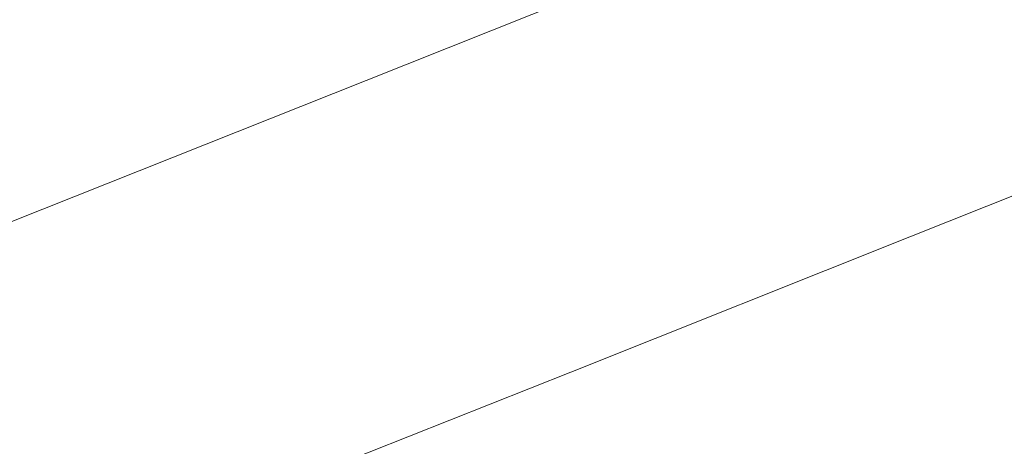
# Model space of a CAD drawing. Extents: x 1620613 to 1693141, y 557269 to 607790.
# Tile 78 of 256: x 1620782.1 to 1620784.97, y 607294.2 to 607295.45. Entities that reach past the tile are written whole.
import ezdxf

# ---------------------------------------------------------------- set-up
doc = ezdxf.new("R2010")
doc.units = 0
doc.header["$LTSCALE"] = 10
doc.header["$MEASUREMENT"] = 0
doc.linetypes.add('DGN Style 2', pattern=[7.346996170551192, 4.408197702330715, -2.938798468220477])
doc.linetypes.add('DGN Style 3', pattern=[10.28579463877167, 7.346996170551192, -2.938798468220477])
doc.layers.add('DT_X_Contour_Minor', color=136, linetype='DGN Style 3', lineweight=0)
doc.layers.add('SV_X_Top_of_Bank', color=97, linetype='DGN Style 2', lineweight=0)

# ---------------------------------------------------------------- blocks, each defined once
blk = doc.blocks.new('*U1004')
at = {"layer": 'DT_X_Contour_Minor', "transparency": 33554559, "flags": 128}
for points, elevation in [([(-17.45736527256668, 52.90326992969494), (-21.39895877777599, 50.0977725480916), (-22.17212463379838, 49.54786270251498), (-22.80236784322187, 49.10048918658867), (-23.28968840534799, 48.75565200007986), (-23.63408632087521, 48.51335114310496), (-24.36191723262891, 48.00393063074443), (-24.86158497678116, 47.58533965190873), (-25.8147150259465, 46.71163209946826), (-27.22130737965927, 45.38280797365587), (-29.08136203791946, 43.59886727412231), (-34.64612420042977, 38.23486997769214), (-36.47441867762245, 36.47166088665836), (-37.78573048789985, 35.20503158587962), (-38.58005963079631, 34.43498207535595), (-38.85740610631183, 34.16151235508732), (-38.94539676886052, 34.04400650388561), (-38.93639807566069, 34.00681650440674), (-38.93534537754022, 33.99954533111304), (-38.93604386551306, 33.99367038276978), (-38.93849353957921, 33.98919165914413), (-38.94269439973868, 33.98610916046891), (-38.95623160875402, 33.97975079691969), (-38.96354734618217, 33.97610134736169), (-38.97534165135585, 33.96992177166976), (-38.99161452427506, 33.96121206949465), (-39.01236596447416, 33.94997224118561), (-39.11965601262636, 33.89161608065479), (-41.00425999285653, 32.35813691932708), (-41.41850579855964, 32.06585747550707), (-41.85355579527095, 31.84622449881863), (-42.30940998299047, 31.69923798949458), (-42.78606836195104, 31.62489794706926), (-45.05901724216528, 31.44748617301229), (-45.41155417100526, 31.3261421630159), (-45.47864930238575, 31.30298905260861), (-45.52884744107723, 31.28553429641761), (-45.56214858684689, 31.27377789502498), (-45.57855274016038, 31.26771984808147), (-45.60682844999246, 31.25629857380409), (-45.61209900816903, 31.25412344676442), (-45.61557950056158, 31.25263748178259), (-45.6172699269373, 31.25184067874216), (-45.61939097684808, 31.2506347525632), (-45.6221740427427, 31.24922665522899), (-45.63966620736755, 31.24067520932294), (-45.69890002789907, 31.21193393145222), (-45.82608510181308, 31.15654833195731), (-46.17424678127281, 31.00658998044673), (-46.74338506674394, 30.76205887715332), (-47.53349995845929, 30.42295502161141), (-49.93510847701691, 29.39258107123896), (-50.87372427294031, 28.98969278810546), (-51.88836527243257, 28.55380840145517), (-52.97903147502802, 28.08492791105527), (-54.14572288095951, 27.5830513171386), (-57.35826690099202, 26.20071892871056), (-58.58553470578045, 25.6693915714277), (-59.85793010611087, 25.11215879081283), (-61.17545310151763, 24.52902058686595), (-62.53810369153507, 23.91997695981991), (-66.2320087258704, 22.26132005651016), (-67.60640780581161, 21.64488324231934), (-68.95917626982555, 21.0395654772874), (-70.29031411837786, 20.44536676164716), (-71.5998213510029, 19.8622870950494), (-75.06299981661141, 18.3222333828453), (-76.39654123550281, 17.72836383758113), (-77.7997816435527, 17.10179548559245), (-79.27272104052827, 16.44252832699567), (-80.81535942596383, 15.7505623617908), (-85.0219937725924, 13.86172137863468), (-86.5189906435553, 13.18894839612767), (-87.85500549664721, 12.58726018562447), (-89.03003833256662, 12.05665674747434), (-90.04408915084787, 11.5971380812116), (-92.53358197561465, 10.46653466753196), (-93.46605290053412, 10.0434813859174), (-94.39634605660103, 9.622274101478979), (-95.32446144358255, 9.202912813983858), (-96.25039906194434, 8.785397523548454), (-98.7166623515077, 7.674484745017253), (-99.58089384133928, 7.285275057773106), (-100.32389084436, 6.950830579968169), (-100.9456533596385, 6.671151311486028), (-101.4461813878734, 6.446237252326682), (-102.6192768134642, 5.919486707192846), (-103.0579989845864, 5.720960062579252), (-103.4943439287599, 5.520443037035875), (-103.9283116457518, 5.317935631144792), (-104.3599021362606, 5.113437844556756), (-105.5076404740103, 4.565456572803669), (-105.9101584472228, 4.373629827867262), (-106.2569086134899, 4.209135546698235), (-106.5478909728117, 4.071973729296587), (-106.7831055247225, 3.962144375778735), (-107.3359872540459, 3.705709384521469), (-107.582444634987, 3.592054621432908), (-107.907155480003, 3.44341657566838), (-108.3101197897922, 3.25979524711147), (-108.7913375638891, 3.041190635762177), (-110.1789229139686, 2.411600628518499), (-110.6338851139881, 2.205665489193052), (-110.9580827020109, 2.060052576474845), (-111.1515156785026, 1.974761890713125), (-111.214184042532, 1.949793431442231), (-111.2069468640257, 1.96364050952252), (-111.2115937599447, 1.964845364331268), (-111.2309623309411, 1.958074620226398), (-111.2650525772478, 1.943328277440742), (-111.3138644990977, 1.920606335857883), (-111.4636585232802, 1.849380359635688), (-111.5138489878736, 1.825879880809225), (-111.5520748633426, 1.808797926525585), (-111.5783361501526, 1.798134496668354), (-111.5926328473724, 1.793889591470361), (-111.6148045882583, 1.791127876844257), (-111.6289791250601, 1.786770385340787), (-111.6548739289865, 1.775769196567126), (-111.6924890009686, 1.758124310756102), (-111.7418243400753, 1.733835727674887), (-111.8890122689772, 1.660207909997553), (-111.9556566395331, 1.62680212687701), (-112.0451988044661, 1.581805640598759), (-112.1576387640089, 1.525218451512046), (-112.2929765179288, 1.457040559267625), (-112.9779808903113, 1.111832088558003), (-114.4292185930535, -2.077517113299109), (-114.7156034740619, -2.707376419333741), (-114.9527991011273, -3.230090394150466), (-115.140805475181, -3.645659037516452), (-115.2796225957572, -3.954082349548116), (-115.5842159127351, -4.633684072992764), (-115.7192088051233, -4.895647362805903), (-115.8957424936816, -5.171835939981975), (-116.1138169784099, -5.46224980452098), (-116.373432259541, -5.766888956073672), (-117.6818987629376, -7.221730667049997), (-120.7368154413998, -10.20587712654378), (-121.3553677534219, -10.7922755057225), (-121.9017746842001, -11.27255073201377), (-122.3760362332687, -11.64670280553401), (-122.7781524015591, -11.91473172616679), (-123.7542683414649, -12.48797797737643), (-124.3046113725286, -12.81351193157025), (-125.2235535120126, -13.36017910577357), (-126.5110947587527, -14.1279794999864), (-128.1672351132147, -15.11691311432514), (-133.0750748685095, -18.04891371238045), (-134.6900997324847, -19.01396191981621), (-135.8542945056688, -19.71010609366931), (-136.5676591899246, -20.13734623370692), (-136.8301937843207, -20.29568234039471), (-136.929179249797, -20.35937324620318), (-137.0337521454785, -20.42665931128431), (-137.273231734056, -20.58074932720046), (-137.6476180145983, -20.82164329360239), (-138.1569109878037, -21.14934121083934), (-139.6949011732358, -22.1389409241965), (-140.3494626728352, -22.54464155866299), (-141.1596545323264, -23.01954367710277), (-142.125476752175, -23.56364727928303), (-143.2469293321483, -24.17695236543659), (-148.8435122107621, -27.20051289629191), (-155.6668337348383, -30.52728392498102), (-156.9690717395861, -31.16036576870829), (-157.9515050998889, -31.63385228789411), (-158.6141338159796, -31.9477434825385), (-158.9569578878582, -32.10203935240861), (-159.4447492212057, -32.30070123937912), (-159.6311749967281, -32.37850830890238), (-159.8246088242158, -32.46293310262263), (-160.0250507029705, -32.55397562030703), (-160.232500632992, -32.65163586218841), (-160.7950445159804, -32.9208868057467), (-161.0059018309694, -33.00597154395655), (-161.2165658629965, -33.05928755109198), (-161.4270366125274, -33.08083482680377), (-161.6373140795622, -33.07061337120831), (-162.1977962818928, -33.00099784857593), (-162.5945986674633, -33.09803384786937), (-163.3646441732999, -33.44135348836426), (-164.5079327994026, -34.03095676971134), (-166.0244645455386, -34.86684369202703), (-170.5662066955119, -37.42425367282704), (-172.2728793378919, -38.35526261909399), (-173.9865906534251, -39.23023197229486), (-175.7073406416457, -40.04916173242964), (-177.435129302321, -40.81205189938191), (-182.0519506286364, -42.77170622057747), (-183.6363930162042, -43.44221749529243), (-184.9271041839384, -43.98401057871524), (-185.9240841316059, -44.39708547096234), (-186.6273328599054, -44.68144217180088), (-188.1110211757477, -45.26810245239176), (-188.6012821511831, -45.46267125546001), (-188.9592988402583, -45.60638245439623), (-189.1850712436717, -45.69923604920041), (-189.2785993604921, -45.74123203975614), (-189.3516819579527, -45.78541120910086), (-189.6950575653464, -45.99428155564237), (-190.6703724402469, -46.58775821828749), (-192.2776265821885, -47.56584119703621), (-194.5168199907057, -48.92853049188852), (-201.330588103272, -53.07517703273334), (-203.5688460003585, -54.43730063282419), (-205.1732936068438, -55.41368652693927), (-206.143930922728, -56.00433471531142), (-206.4807579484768, -56.20924519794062), (-206.5338829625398, -56.24135621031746), (-206.56011325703, -56.25664552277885), (-206.5989603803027, -56.27843020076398), (-206.6504243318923, -56.30671024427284), (-206.71450511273, -56.34148565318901), (-207.042988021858, -56.51892674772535), (-216.8652858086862, -60.26712173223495), (-218.7128353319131, -60.9722375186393), (-220.04592770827, -61.48121559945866), (-220.8645629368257, -61.79405597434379), (-221.1687410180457, -61.91075864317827), (-221.2939397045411, -61.96044881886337), (-221.6560887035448, -62.10013437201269), (-222.648636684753, -62.48192339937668), (-224.2715836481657, -63.10581590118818), (-226.5249295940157, -63.97181187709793), (-233.3743840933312, -66.60393911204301), (-235.7518862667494, -67.51956538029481), (-237.7473019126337, -68.29234875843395), (-239.3606310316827, -68.92228924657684), (-240.5918736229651, -69.40938684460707), (-243.3657384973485, -70.51785658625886), (-244.3541457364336, -70.9117544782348), (-245.2389687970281, -71.2620958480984), (-246.0202076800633, -71.56888069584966), (-246.6978623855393, -71.83210902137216), (-248.3668293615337, -72.47597585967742), (-248.9959418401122, -72.7096468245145), (-249.6315540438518, -72.92775959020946), (-250.2736659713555, -73.1303141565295), (-250.922277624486, -73.31731052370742), (-252.6605749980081, -73.79522323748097), (-253.3777047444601, -73.97307582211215), (-254.2253709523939, -74.14819904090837), (-255.2035736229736, -74.32059289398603), (-256.3123127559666, -74.49025738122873), (-259.4429990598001, -74.9390568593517), (-259.9788609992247, -75.2542390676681), (-259.2384320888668, -75.86318608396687), (-257.2217123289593, -76.76589790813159), (-253.9287017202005, -77.96237454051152), (-243.4456189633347, -81.5446653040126), (-239.9443442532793, -82.67948381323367), (-237.3028321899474, -83.39722126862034), (-235.5210827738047, -83.69787767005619), (-234.599096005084, -83.58145301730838), (-233.2868148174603, -82.71487920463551), (-232.5237475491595, -82.61634619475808), (-231.218756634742, -82.97067752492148), (-229.3718420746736, -83.77787319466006), (-226.9830038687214, -85.03793320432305), (-219.8902037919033, -89.00191234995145), (-217.497983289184, -90.29225249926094), (-215.6409218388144, -91.19028858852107), (-214.3190194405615, -91.6960206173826), (-213.532276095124, -91.80944858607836), (-212.1478392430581, -91.58885108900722), (-211.5918114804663, -91.45855411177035), (-210.9620558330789, -91.23311130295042), (-210.2585722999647, -90.91252266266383), (-209.4813608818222, -90.49678819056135), (-207.310493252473, -89.26130182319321), (-206.5328441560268, -88.82721764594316), (-205.8280475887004, -88.45157989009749), (-205.1961035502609, -88.13438855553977), (-204.6370120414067, -87.87564364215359), (-203.2432380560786, -87.26358576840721), (-202.625732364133, -87.00239332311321), (-201.8185457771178, -86.67785939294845), (-200.8216782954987, -86.28998397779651), (-199.63512991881, -85.83876707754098), (-196.2180930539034, -84.55106669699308), (-194.9945850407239, -84.07257631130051), (-193.8868386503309, -83.60288043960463), (-192.8948538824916, -83.14197908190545), (-192.018630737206, -82.68987223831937), (-189.8363845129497, -81.49598000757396), (-188.9887605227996, -81.05798606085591), (-188.0825732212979, -80.63942339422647), (-187.1178226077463, -80.2402920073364), (-186.0945086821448, -79.86059190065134), (-183.2875871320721, -78.87396665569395), (-182.3396351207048, -78.53955701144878), (-181.6009702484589, -78.276297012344), (-181.0715925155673, -78.08418665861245), (-180.7515019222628, -77.96322594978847), (-180.1769765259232, -77.73553025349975), (-179.8737207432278, -77.61785036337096), (-179.3948474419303, -77.4355824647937), (-178.7403566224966, -77.1887265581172), (-177.9102482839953, -76.87728264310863), (-175.4624693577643, -75.96064819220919), (-174.3456440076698, -75.53590440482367), (-172.8310021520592, -74.94914888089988), (-170.9185437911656, -74.20038162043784), (-168.6082689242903, -73.28960262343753), (-161.9171139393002, -70.64484298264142), (-159.6972275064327, -69.7679149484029), (-158.0559344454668, -69.12070057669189), (-156.9932347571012, -68.70319986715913), (-156.5091284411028, -68.51541282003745), (-155.9896360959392, -68.32093224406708), (-155.7559475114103, -68.21733815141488), (-155.4445010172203, -68.05241630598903), (-155.0552966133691, -67.82616670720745), (-154.5883343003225, -67.5385893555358), (-153.2394242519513, -66.68994607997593), (-152.7152412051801, -66.37564430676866), (-152.1543746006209, -66.06922144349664), (-151.5568244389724, -65.77067749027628), (-150.9225907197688, -65.480012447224), (-149.182389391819, -64.71541087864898), (-148.3115284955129, -64.34412459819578), (-147.0040968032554, -63.80371693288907), (-145.2600943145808, -63.09418788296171), (-143.0795210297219, -62.21553744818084), (-136.6825645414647, -59.64697444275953), (-134.4940270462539, -58.77966739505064), (-132.726131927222, -58.10416850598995), (-131.378879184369, -57.62047777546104), (-130.4522688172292, -57.32859520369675), (-128.5421643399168, -56.8059858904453), (-127.9128130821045, -56.63172460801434), (-127.4573376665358, -56.50089774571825), (-127.1757380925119, -56.41350530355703), (-127.0680143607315, -56.36954728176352), (-126.9710139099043, -56.26575682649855), (-126.7956728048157, -56.1396739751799), (-126.7287661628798, -56.11255874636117), (-126.6031924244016, -56.08524856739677), (-126.418951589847, -56.05774343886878), (-126.176043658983, -56.03004336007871), (-125.4500663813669, -55.9559165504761), (-125.2042487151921, -55.92880988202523), (-125.0112786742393, -55.90308498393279), (-124.8711562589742, -55.87874185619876), (-124.7838814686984, -55.85578049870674), (-124.6216121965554, -55.79639257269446), (-124.5715618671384, -55.77771408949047), (-124.5431128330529, -55.76621958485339), (-124.5362650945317, -55.76190905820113), (-124.5510186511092, -55.76478251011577), (-124.6191631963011, -55.78202368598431), (-124.5718470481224, -55.75624373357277), (-124.3787901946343, -55.66597299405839), (-124.0399926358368, -55.511211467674), (-123.555454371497, -55.29195915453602), (-122.0690313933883, -54.62129860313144), (-121.5602130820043, -54.39369512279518), (-121.1485753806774, -54.21388009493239), (-120.834118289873, -54.0818535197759), (-120.6168418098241, -53.99761539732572), (-120.1670120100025, -53.83669834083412), (-119.9940170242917, -53.77017708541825), (-119.8124044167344, -53.69130111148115), (-119.622174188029, -53.60007041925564), (-119.42332633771, -53.49648500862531), (-118.8815752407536, -53.20378428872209), (-118.7012260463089, -53.10660114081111), (-118.5664917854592, -53.03457723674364), (-118.4773724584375, -52.98771257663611), (-118.4338680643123, -52.96600716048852), (-118.378676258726, -52.94167170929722), (-118.3462711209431, -52.92746957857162), (-118.2904495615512, -52.90311477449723), (-118.211211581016, -52.86860729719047), (-118.108557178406, -52.82394714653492), (-117.8035902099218, -52.69131651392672), (-117.7033780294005, -52.64756809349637), (-117.6314667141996, -52.61579580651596), (-117.5878562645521, -52.59599965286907), (-117.5725466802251, -52.58817963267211), (-117.5694556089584, -52.58329442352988), (-117.5023191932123, -52.5537070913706), (-117.3032282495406, -52.46860900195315), (-116.9721827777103, -52.32800015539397), (-116.5091827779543, -52.1318805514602), (-115.0985767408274, -51.53488059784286), (-114.5787590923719, -51.31273690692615), (-114.0772606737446, -51.09405579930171), (-113.594081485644, -50.87883727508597), (-113.1292215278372, -50.66708133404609), (-111.914020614, -50.10701560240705), (-111.4423497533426, -49.89071825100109), (-110.938737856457, -49.6618754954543), (-110.4031849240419, -49.42048733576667), (-109.8356909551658, -49.16655377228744), (-108.2797856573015, -48.47267039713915), (-107.637205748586, -48.18686541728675), (-106.8763949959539, -47.84986300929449), (-105.9973533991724, -47.46166317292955), (-105.0000809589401, -47.02226590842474), (-102.1830466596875, -45.78227663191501), (-101.0416261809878, -45.27859689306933), (-99.730140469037, -44.69754963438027), (-98.24858952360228, -44.03913485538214), (-96.59697334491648, -43.3033525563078), (-91.96590989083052, -41.23810973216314), (-90.26453862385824, -40.47824782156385), (-88.63372241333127, -39.7475942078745), (-87.07346125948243, -39.0461488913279), (-85.58375516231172, -38.37391187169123), (-81.70527897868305, -36.62022421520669), (-80.33508533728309, -36.00080075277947), (-79.13336155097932, -35.4577961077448), (-78.1001076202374, -34.99121027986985), (-77.23532354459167, -34.60104326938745), (-75.15385914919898, -33.66248966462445), (-74.2553197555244, -33.25839136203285), (-73.12079987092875, -32.75001165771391), (-71.75029949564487, -32.13735055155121), (-70.14381862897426, -31.4204080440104), (-65.54522899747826, -29.36951948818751), (-63.95151954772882, -28.65803548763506), (-62.61933342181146, -28.0617499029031), (-61.54867061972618, -27.58066273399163), (-60.73953114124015, -27.21477398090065), (-58.93052363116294, -26.39266852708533), (-58.31693849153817, -26.11331703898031), (-57.83293870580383, -25.89184166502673), (-57.47852427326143, -25.72824240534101), (-57.25369519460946, -25.62251925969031), (-56.82693145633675, -25.41775902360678), (-56.65531035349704, -25.33478436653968), (-56.46051984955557, -25.23943057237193), (-56.24255994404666, -25.13169764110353), (-56.0014306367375, -25.01158557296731), (-55.32752661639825, -24.67478120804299), (-55.05126318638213, -24.53896794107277), (-54.72790091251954, -24.38413141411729), (-54.35743979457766, -24.21027162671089), (-53.93987983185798, -24.01738857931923), (-52.76358814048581, -23.47766943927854), (-52.37750348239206, -23.30100356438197), (-52.10146827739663, -23.1757952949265), (-51.93548252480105, -23.10204463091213), (-51.87954622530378, -23.07975157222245), (-51.87711536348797, -23.08891355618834), (-51.86492463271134, -23.08638447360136), (-51.83017558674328, -23.07192573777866), (-51.77286822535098, -23.04553734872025), (-51.69300254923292, -23.00721930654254), (-51.44994965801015, -22.88913165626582), (-51.31643438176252, -22.82435836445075), (-51.09817822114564, -22.71860422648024), (-50.7951811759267, -22.5718692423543), (-50.40744324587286, -22.38415341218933), (-48.4002708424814, -21.41252423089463), (-48.36751615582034, -20.77412141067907), (-48.22934931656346, -20.45036320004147), (-47.82888652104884, -19.75268977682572), (-47.16612776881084, -18.68110114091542), (-46.24107306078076, -17.23559729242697), (-43.42453256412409, -12.8823667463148), (-42.35470139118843, -11.39228932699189), (-41.25761324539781, -10.18697997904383), (-40.13326812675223, -9.266438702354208), (-38.98166603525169, -8.63066549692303), (-35.87438449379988, -7.314961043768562), (-34.83209626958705, -6.873628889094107), (-34.0356927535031, -6.536410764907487), (-33.48517394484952, -6.303306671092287), (-33.18053984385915, -6.174316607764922), (-32.69602851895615, -5.96916181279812), (-32.28319507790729, -5.712428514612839), (-31.40807824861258, -5.096094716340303), (-30.07067803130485, -4.120160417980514), (-28.27099442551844, -2.784625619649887), (-22.85546029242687, 1.256267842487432), (-20.95785962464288, 2.654420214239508), (-19.32670822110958, 3.818207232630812), (-17.96200608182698, 4.747628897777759), (-16.86375320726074, 5.442685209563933), (-14.29034455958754, 6.983681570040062), (-13.4230960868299, 7.5066692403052), (-12.75140715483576, 7.919884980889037), (-12.2752777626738, 8.223328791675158), (-11.99470791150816, 8.417000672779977), (-11.50726769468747, 8.787096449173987), (-11.10789761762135, 9.047810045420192), (-10.27536754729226, 9.552379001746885), (-9.009677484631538, 10.30080331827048), (-7.310827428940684, 11.2930829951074), (-2.203013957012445, 14.26430261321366), (-0.4445038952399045, 15.288643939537), (1.00016618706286, 16.13325320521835), (2.130996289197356, 16.79813040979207), (2.947986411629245, 17.28327555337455), (4.70817343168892, 18.33735318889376), (5.556006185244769, 18.85372868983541), (6.779364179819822, 19.61229696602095), (8.37824741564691, 20.61305801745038), (10.35265589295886, 21.85601184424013), (16.11844548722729, 25.49347908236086), (18.05360645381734, 26.71963120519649), (19.53474715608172, 27.66998714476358), (20.56186759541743, 28.34454690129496), (21.13496777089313, 28.7433104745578), (22.05787455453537, 29.43895175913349), (22.41446905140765, 29.54562768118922), (22.79207245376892, 29.34392448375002), (23.19068476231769, 28.83384216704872), (23.61030597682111, 28.01538073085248), (25.61755909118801, 23.47634274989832)], 0.6000414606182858), ([(-19.69856338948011, 52.66703538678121), (-22.97917621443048, 50.33200244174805), (-23.62268697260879, 49.87430905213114), (-24.14724232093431, 49.50195728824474), (-24.55284226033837, 49.21494715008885), (-24.83948679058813, 49.01327863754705), (-25.44526499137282, 48.58928477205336), (-25.8611415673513, 48.24088889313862), (-26.65443764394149, 47.51369665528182), (-27.82515322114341, 46.40770805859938), (-29.37328829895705, 44.92292310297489), (-34.00487450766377, 40.45843474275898), (-35.55615833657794, 38.95139871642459), (-36.73632016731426, 37.77865690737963), (-37.54535999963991, 36.94020931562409), (-37.98327783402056, 36.43605594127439), (-39.16094306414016, 34.86336003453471), (-39.04050473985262, 34.36560984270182), (-39.02641544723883, 34.2682926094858), (-39.03576399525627, 34.18966242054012), (-39.06855038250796, 34.12971927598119), (-39.12477461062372, 34.0884631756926), (-39.30595633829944, 34.00336296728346), (-39.40387001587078, 33.95451880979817), (-39.56172475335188, 33.87181149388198), (-39.77952055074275, 33.75524101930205), (-40.05725740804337, 33.6048073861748), (-41.49322521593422, 32.82376972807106), (-41.86682246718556, 32.51977822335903), (-41.94894109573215, 32.46183777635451), (-42.03518387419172, 32.41829850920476), (-42.12555080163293, 32.3891604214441), (-42.22004187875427, 32.37442351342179), (-42.67062325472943, 32.33925402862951), (-44.52491818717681, 31.70100150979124), (-44.87782919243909, 31.57921938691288), (-45.14186437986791, 31.48740981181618), (-45.31702374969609, 31.42557278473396), (-45.40330730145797, 31.39370830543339), (-45.51489568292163, 31.34869975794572), (-45.55203357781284, 31.33363400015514), (-45.57975597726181, 31.3221931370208), (-45.59806288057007, 31.31437716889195), (-45.60695428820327, 31.31018609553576), (-45.61811071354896, 31.30384309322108), (-45.63274925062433, 31.29643669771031), (-45.6682975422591, 31.2789747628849), (-45.72475558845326, 31.25145728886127), (-45.80212338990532, 31.21388427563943), (-46.03631719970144, 31.10028218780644), (-46.21665420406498, 31.01860475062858), (-46.58201985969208, 30.85877400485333), (-47.13241416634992, 30.62078995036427), (-47.86783712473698, 30.30465258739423), (-50.07566988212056, 29.35741520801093), (-50.93855268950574, 28.98703429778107), (-51.87132654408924, 28.58631960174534), (-52.87399144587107, 28.15527112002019), (-53.94654739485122, 27.69388885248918), (-56.89988465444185, 26.42309109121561), (-58.06257946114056, 25.91916534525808), (-59.33566093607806, 25.36048642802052), (-60.71912907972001, 24.74705433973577), (-62.21298389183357, 24.07886908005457), (-66.34377894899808, 22.22403749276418), (-67.84851839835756, 21.54901817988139), (-69.2646404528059, 20.915083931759), (-70.59214511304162, 20.32223474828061), (-71.83103237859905, 19.77047062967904), (-75.01657522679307, 18.35387973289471), (-76.27740395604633, 17.79226561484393), (-77.67073300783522, 17.16986643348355), (-79.19656238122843, 16.48668218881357), (-80.85489207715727, 15.74271288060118), (-85.45377169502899, 13.67774797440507), (-87.07017853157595, 12.95140588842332), (-88.4702393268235, 12.32110330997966), (-89.65395408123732, 11.78684023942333), (-90.62132279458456, 11.34861667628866), (-92.9125113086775, 10.30807318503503), (-93.7707048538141, 9.91871885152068), (-94.62689410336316, 9.531063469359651), (-95.48107905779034, 9.145107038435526), (-96.33325971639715, 8.76084955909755), (-98.60306907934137, 7.738428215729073), (-99.40987567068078, 7.375095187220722), (-100.1279384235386, 7.051912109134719), (-100.7572573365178, 6.768878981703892), (-101.2978324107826, 6.525995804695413), (-102.6210408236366, 5.93184059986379), (-103.1047424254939, 5.713238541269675), (-103.5634409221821, 5.503048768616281), (-103.9971363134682, 5.301271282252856), (-104.4058285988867, 5.107906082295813), (-105.4623372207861, 4.603481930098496), (-105.8398135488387, 4.423677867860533), (-106.1798610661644, 4.26258379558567), (-106.4824797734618, 4.120199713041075), (-106.747669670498, 3.996525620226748), (-107.4049376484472, 3.691674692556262), (-107.6804949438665, 3.564470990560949), (-108.0142158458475, 3.411498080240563), (-108.406100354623, 3.232755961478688), (-108.8561484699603, 3.028244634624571), (-110.1338282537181, 2.448522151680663), (-110.552566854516, 2.259257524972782), (-110.8505228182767, 2.126255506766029), (-111.0276961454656, 2.049516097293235), (-111.08408683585, 2.029039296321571), (-111.0734184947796, 2.049451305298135), (-111.080268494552, 2.051227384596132), (-111.1088197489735, 2.041246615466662), (-111.1590722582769, 2.01950899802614), (-111.2310260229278, 1.986014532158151), (-111.4518377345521, 1.881020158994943), (-111.5258236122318, 1.846378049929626), (-111.582172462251, 1.821197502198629), (-111.6208842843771, 1.805478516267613), (-111.6419590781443, 1.799221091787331), (-111.6746424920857, 1.795150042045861), (-111.6955372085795, 1.788726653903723), (-111.7337087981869, 1.772509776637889), (-111.7891572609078, 1.746499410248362), (-111.8618825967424, 1.710695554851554), (-112.0788526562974, 1.602160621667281), (-112.1770932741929, 1.55291708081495), (-112.3090875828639, 1.486587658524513), (-112.4748355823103, 1.403172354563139), (-112.6743372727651, 1.302671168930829), (-113.6841037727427, 0.7937985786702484), (-115.0783100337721, -2.270214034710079), (-115.3522554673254, -2.863819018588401), (-115.5765747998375, -3.331485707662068), (-115.7512680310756, -3.67321410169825), (-115.8763351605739, -3.88900420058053), (-116.1436793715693, -4.296526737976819), (-116.3361288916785, -4.53254616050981), (-116.712969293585, -4.934962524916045), (-117.2742005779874, -5.503775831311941), (-118.0198227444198, -6.238986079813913), (-120.2540030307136, -8.421409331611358), (-121.0628229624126, -9.181990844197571), (-121.8136475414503, -9.82691794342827), (-122.5064767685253, -10.35619062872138), (-123.1413106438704, -10.76980890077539), (-124.7568738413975, -11.71858507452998), (-125.4910743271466, -12.1518302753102), (-126.4820033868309, -12.73998374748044), (-127.7296610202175, -13.48304549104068), (-129.2340472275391, -14.38101550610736), (-133.5880485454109, -16.98214657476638), (-135.0237390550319, -17.84016853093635), (-136.0653095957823, -18.46338609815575), (-136.7127601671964, -18.85179927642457), (-136.9660907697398, -19.0054080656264), (-137.1161457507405, -19.10195898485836), (-137.6377050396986, -19.43754950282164), (-141.3087850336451, -21.79965801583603), (-142.3010540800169, -22.41467155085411), (-143.5292477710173, -23.13458965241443), (-144.9933661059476, -23.95941232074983), (-146.6934090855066, -24.88913955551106), (-155.1774338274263, -29.47264397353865), (-158.1466348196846, -30.92030429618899), (-158.713309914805, -31.19579288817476), (-159.1408204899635, -31.40183281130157), (-159.4291665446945, -31.53842406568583), (-159.5783480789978, -31.60556665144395), (-159.7906128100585, -31.69201532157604), (-159.8883121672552, -31.73380688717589), (-160.0222116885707, -31.79434508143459), (-160.1923113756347, -31.87362990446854), (-160.3986112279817, -31.97166135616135), (-160.9970110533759, -32.25807406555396), (-161.2066706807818, -32.35040008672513), (-161.3868496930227, -32.41256861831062), (-161.5375480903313, -32.44457966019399), (-161.6587658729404, -32.44643321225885), (-161.9427058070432, -32.41116603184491), (-162.2622683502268, -32.52707462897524), (-163.0080010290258, -32.90125080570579), (-164.1799038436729, -33.53369456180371), (-165.7779767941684, -34.42440589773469), (-170.6077315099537, -37.14399289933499), (-172.4226320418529, -38.13404136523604), (-174.2450176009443, -39.06449651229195), (-176.0748881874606, -39.93535834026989), (-177.9122438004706, -40.74662684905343), (-182.8218388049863, -42.83055178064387), (-184.4818742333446, -43.53374406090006), (-185.779784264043, -44.08037720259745), (-186.7155688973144, -44.47045120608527), (-187.2892281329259, -44.70396607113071), (-188.3361522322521, -45.11792686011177), (-188.6820914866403, -45.25521901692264), (-188.9347161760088, -45.35662489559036), (-189.0940263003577, -45.42214449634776), (-189.1600218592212, -45.451777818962), (-189.2115905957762, -45.4829516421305), (-189.4617345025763, -45.63511273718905), (-190.1734896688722, -46.0682156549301), (-191.3468560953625, -46.78226039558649), (-201.688822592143, -53.07604850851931), (-205.38679917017, -54.64874049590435), (-205.8096564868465, -54.82854462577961), (-206.0697906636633, -54.93912351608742), (-206.167201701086, -54.98047716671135), (-206.2714584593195, -55.02426665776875), (-208.0122552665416, -55.75542891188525), (-208.5894353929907, -55.98843138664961), (-209.5623374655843, -56.36879869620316), (-210.9309614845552, -56.89653084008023), (-212.695307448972, -57.57162781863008), (-217.9278592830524, -59.56837287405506), (-219.6532586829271, -60.22691584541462), (-220.9050430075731, -60.70498596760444), (-221.6832122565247, -61.00258324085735), (-221.9877664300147, -61.11970766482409), (-222.1684241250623, -61.19140899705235), (-222.5113793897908, -61.32394815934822), (-223.404751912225, -61.66778964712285), (-224.8485416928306, -62.22293346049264), (-226.8427487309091, -62.98937959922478), (-232.8945238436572, -65.31497240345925), (-235.0483319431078, -66.14522009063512), (-236.9709249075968, -66.89176854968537), (-238.6623027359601, -67.5546177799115), (-240.1224654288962, -68.13376778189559), (-243.7079457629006, -69.56656881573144), (-244.9504880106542, -70.0621904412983), (-245.9890045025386, -70.47445454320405), (-246.8234952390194, -70.80336112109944), (-247.453960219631, -71.0489101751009), (-248.8631658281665, -71.59256428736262), (-249.4288484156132, -71.79934764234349), (-250.068991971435, -72.0119571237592), (-250.7835964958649, -72.23039273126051), (-251.57266198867, -72.45465446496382), (-253.7761179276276, -73.0604539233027), (-254.6851475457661, -73.28589885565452), (-255.7596444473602, -73.50788405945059), (-256.9996086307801, -73.72640953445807), (-258.4050400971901, -73.94147528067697), (-262.3734803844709, -74.51037096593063), (-263.0527359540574, -74.90989415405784), (-262.1141724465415, -75.68179195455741), (-259.5577898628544, -76.8260643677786), (-255.3835882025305, -78.34271139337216), (-242.0952916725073, -82.8836029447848), (-237.6840457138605, -84.33988916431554), (-234.4165302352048, -85.3030791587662), (-232.2927452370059, -85.77317292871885), (-231.3126907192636, -85.75017047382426), (-230.2241859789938, -85.03136896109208), (-229.5912405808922, -84.9496382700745), (-228.508782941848, -85.24354733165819), (-226.9768130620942, -85.91309614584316), (-224.995330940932, -86.95828471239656), (-219.112028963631, -90.24630722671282), (-217.1124980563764, -91.31418354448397), (-215.5263818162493, -92.05179561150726), (-214.3536802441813, -92.45914342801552), (-213.5943933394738, -92.53622699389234), (-212.1208478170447, -92.30143083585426), (-211.5290315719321, -92.16274735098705), (-210.858741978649, -91.92279401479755), (-210.1099790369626, -91.58157082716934), (-209.28274274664, -91.13907778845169), (-206.9721481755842, -89.82406988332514), (-206.1693524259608, -89.3729833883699), (-205.4939111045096, -89.0059798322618), (-204.9458242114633, -88.72305921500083), (-204.5250917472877, -88.52422153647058), (-203.5729444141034, -88.10609831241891), (-203.0896583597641, -87.90451251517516), (-202.3539106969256, -87.61334754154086), (-201.3657014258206, -87.2326033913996), (-200.1250305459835, -86.76228006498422), (-196.4799593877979, -85.38864562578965), (-195.1748011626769, -84.87822341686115), (-193.9931298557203, -84.3771826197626), (-192.9349454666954, -83.88552323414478), (-192.0002479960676, -83.40324526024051), (-189.6723706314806, -82.12967921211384), (-188.7681808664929, -81.66245595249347), (-187.8015195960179, -81.21596070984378), (-186.7723868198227, -80.79019348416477), (-185.6807825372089, -80.38515427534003), (-182.6865424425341, -79.33268707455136), (-181.6753293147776, -78.97596076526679), (-180.8873700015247, -78.69513223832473), (-180.3226645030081, -78.49020149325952), (-179.9812128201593, -78.36116853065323), (-179.3683467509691, -78.11827767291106), (-179.0742228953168, -78.00374266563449), (-178.6515008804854, -77.84230578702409), (-178.1001807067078, -77.63396703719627), (-177.4202623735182, -77.37872641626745), (-175.4356826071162, -76.63554893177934), (-174.4497595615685, -76.25938664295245), (-172.9804252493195, -75.68828288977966), (-171.0276796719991, -74.92223767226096), (-168.5915228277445, -73.96125099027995), (-161.4505562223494, -71.13869788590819), (-159.0869534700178, -70.20488320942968), (-157.3518701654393, -69.52035400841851), (-156.2453063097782, -69.08511028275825), (-155.7672619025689, -68.89915203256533), (-155.3305027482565, -68.73564399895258), (-155.1340308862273, -68.64854807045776), (-154.8721846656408, -68.50989130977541), (-154.5449640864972, -68.31967371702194), (-154.1523691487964, -68.07789529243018), (-153.0182835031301, -67.36440505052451), (-152.5775806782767, -67.10015827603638), (-152.1060364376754, -66.84253563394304), (-151.6036507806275, -66.5915371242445), (-151.0704237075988, -66.34716274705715), (-149.6073629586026, -65.7043299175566), (-148.8065406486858, -65.3646077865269), (-147.5013692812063, -64.82756601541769), (-145.6918488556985, -64.09320460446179), (-143.3779793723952, -63.16152355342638), (-136.5351953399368, -60.41394789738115), (-134.2126801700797, -59.4912702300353), (-132.377222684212, -58.78391897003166), (-131.0288228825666, -58.29189411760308), (-130.1674807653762, -58.01519567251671), (-128.5199786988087, -57.56443502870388), (-127.9697858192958, -57.40625049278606), (-127.5548337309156, -57.26976736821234), (-127.275122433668, -57.15498565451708), (-127.1306519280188, -57.06190535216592), (-126.7720180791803, -56.67816723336), (-126.1237401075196, -56.21200879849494), (-125.9842667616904, -56.12277422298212), (-125.843680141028, -56.05485268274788), (-125.7019802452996, -56.00824417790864), (-125.5591670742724, -55.98294870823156), (-125.1768475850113, -55.94391150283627), (-125.0332902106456, -55.9244748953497), (-124.8893577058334, -55.89544297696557), (-124.7450500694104, -55.85681574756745), (-124.6003673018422, -55.80859320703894), (-124.2140464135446, -55.66720601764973), (-124.0948896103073, -55.62273741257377), (-124.0271598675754, -55.59537198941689), (-124.0108571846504, -55.58510974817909), (-124.0459815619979, -55.59195068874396), (-124.2082159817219, -55.63299743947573), (-124.2072954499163, -55.62203224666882), (-124.0828580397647, -55.5583516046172), (-123.8349037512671, -55.44195551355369), (-123.4634325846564, -55.27284397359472), (-122.3081536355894, -54.75159260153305), (-121.9045513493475, -54.57178320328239), (-121.5602037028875, -54.42329353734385), (-121.2751106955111, -54.30612360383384), (-121.0492723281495, -54.22027340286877), (-120.5260428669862, -54.03309917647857), (-120.3248199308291, -53.95572350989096), (-120.1135732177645, -53.86397717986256), (-119.8923027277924, -53.75786018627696), (-119.6610084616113, -53.63737252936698), (-119.0308587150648, -53.29691122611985), (-118.8210815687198, -53.18387050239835), (-118.6643624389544, -53.10009430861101), (-118.5607013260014, -53.04558264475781), (-118.5100982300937, -53.02033551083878), (-118.445900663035, -52.99202919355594), (-118.4082079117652, -52.9755096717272), (-118.3432778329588, -52.94718084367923), (-118.2511104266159, -52.90704270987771), (-117.7769766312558, -52.70082302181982), (-117.6604126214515, -52.64993608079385), (-117.5767673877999, -52.61297944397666), (-117.5260409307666, -52.58995311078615), (-117.5082332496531, -52.58085708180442), (-117.5046378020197, -52.57517474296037), (-117.4425207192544, -52.54752018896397), (-117.2588660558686, -52.46881828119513), (-116.9536738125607, -52.33906901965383), (-116.5269439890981, -52.15827240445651), (-115.2269476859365, -51.60808495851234), (-114.7389264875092, -51.39922886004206), (-114.2498601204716, -51.18530114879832), (-113.759748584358, -50.96630182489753), (-113.2685918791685, -50.74223088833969), (-111.95744710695, -50.13794624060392), (-111.4485363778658, -49.90457154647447), (-110.9051627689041, -49.65766094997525), (-110.327326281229, -49.39721445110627), (-109.7150269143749, -49.12323204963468), (-108.0362780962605, -48.37456444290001), (-107.3639307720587, -48.07542310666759), (-106.6059504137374, -47.73949980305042), (-105.7623370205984, -47.3667945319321), (-104.833090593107, -46.95730729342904), (-102.2409227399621, -45.8162987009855), (-101.1565342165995, -45.33762621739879), (-99.84749453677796, -44.75736521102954), (-98.31380370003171, -44.07551568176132), (-96.55546170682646, -43.29207762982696), (-91.56701484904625, -41.06745812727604), (-89.76278223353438, -40.26181413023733), (-88.09141953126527, -39.51334676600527), (-86.5529267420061, -38.82205603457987), (-85.14730386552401, -38.18794193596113), (-81.57613607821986, -36.57320651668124), (-80.31450878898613, -36.00286264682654), (-79.20800276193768, -35.5028826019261), (-78.25661799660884, -35.07326638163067), (-77.46035449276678, -34.7140139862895), (-75.54381349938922, -33.84982603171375), (-74.6826008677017, -33.4626414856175), (-73.53636871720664, -32.9492288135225), (-72.10511704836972, -32.3095880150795), (-70.38884586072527, -31.54371909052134), (-65.43209666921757, -29.33309779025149), (-63.72753570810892, -28.57223248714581), (-62.33141471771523, -27.94760255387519), (-61.24373369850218, -27.45920798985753), (-60.4644926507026, -27.1070487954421), (-58.797769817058, -26.34960476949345), (-58.23244526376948, -26.09222523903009), (-57.78651372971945, -25.88816966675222), (-57.45997521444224, -25.73743805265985), (-57.25282971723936, -25.64003039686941), (-56.85963241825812, -25.45137525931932), (-56.69481242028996, -25.37157956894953), (-56.49525040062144, -25.27368385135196), (-56.26094635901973, -25.15768810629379), (-55.99190029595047, -25.02359233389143), (-55.22812143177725, -24.64187023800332), (-54.92668235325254, -24.49329798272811), (-54.59519926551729, -24.3338727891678), (-54.23367216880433, -24.16359465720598), (-53.84210106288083, -23.98246358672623), (-52.75785276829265, -23.48497681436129), (-52.40194051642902, -23.32227899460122), (-52.14738998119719, -23.20730061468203), (-51.99420116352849, -23.14004167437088), (-51.94237406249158, -23.12050217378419), (-51.93931741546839, -23.13202275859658), (-51.92398838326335, -23.12884260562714), (-51.8802937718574, -23.11066170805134), (-51.8082335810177, -23.07748006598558), (-51.70780781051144, -23.02929767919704), (-51.40218498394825, -22.88081032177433), (-51.2431828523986, -22.80366298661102), (-50.99539357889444, -22.68358649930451), (-50.65881716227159, -22.5205808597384), (-48.98076792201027, -21.70824775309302), (-48.57046440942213, -21.50972802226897), (-48.27906813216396, -21.36896756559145), (-48.10657908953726, -21.28596638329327), (-48.0529972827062, -21.26072447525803), (-48.06865544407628, -21.27042508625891), (-48.07115256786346, -21.27239256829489), (-48.06690031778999, -21.27101955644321), (-48.05589869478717, -21.26630605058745), (-48.03814769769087, -21.25825205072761), (-47.9818125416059, -21.2323207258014), (-47.96044154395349, -21.22566803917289), (-47.93857991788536, -21.22515847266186), (-47.91622766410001, -21.23079202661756), (-47.89338478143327, -21.24256870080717), (-47.78563986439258, -21.31186046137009), (-47.20908225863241, -20.90700073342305), (-46.97236126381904, -20.63230061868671), (-46.50929439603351, -19.98171158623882), (-45.81988165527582, -18.95523363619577), (-44.90412304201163, -17.55286676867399), (-42.16030557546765, -13.31203656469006), (-41.1331361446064, -11.86680070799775), (-40.10949095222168, -10.71171579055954), (-39.08936999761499, -9.846781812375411), (-38.07277328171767, -9.271998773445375), (-33.76517537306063, -7.448048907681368), (-33.0203968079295, -7.132690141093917), (-32.59842122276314, -6.954014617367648), (-32.18856481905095, -6.692880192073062), (-31.27547729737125, -6.043483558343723), (-29.85915865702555, -5.005824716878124), (-27.93960889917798, -3.579903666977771), (-22.1498347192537, 0.740235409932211), (-20.14911241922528, 2.218233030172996), (-18.4892761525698, 3.412121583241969), (-17.17032592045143, 4.321901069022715), (-16.19226172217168, 4.947571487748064), (-14.03860523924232, 6.237213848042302), (-13.30746693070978, 6.678956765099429), (-12.7292943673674, 7.036953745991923), (-12.30408755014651, 7.311204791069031), (-12.03184647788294, 7.501709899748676), (-11.50982461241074, 7.898062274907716), (-11.08212105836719, 8.177272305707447), (-10.19052679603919, 8.71763811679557), (-8.835041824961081, 9.519159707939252), (-7.015666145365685, 10.5818370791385), (-1.545476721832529, 13.76385110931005), (0.3151866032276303, 14.84732790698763), (1.794534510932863, 15.71124777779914), (2.892567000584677, 16.35561072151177), (3.609284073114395, 16.78041673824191), (5.012109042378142, 17.62049021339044), (5.76226761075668, 18.07900135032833), (6.960624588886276, 18.82447965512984), (8.607179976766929, 19.85692512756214), (10.70193377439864, 21.17633776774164), (16.88554178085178, 25.07739436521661), (18.93543929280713, 26.37318279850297), (20.44742582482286, 27.33475565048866), (21.42150137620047, 27.96211292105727), (21.85766594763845, 28.25525461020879), (22.30355683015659, 28.59134500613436), (22.50757434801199, 28.57112496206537), (22.78520873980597, 28.25839703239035), (23.13646000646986, 27.65316121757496), (23.56132814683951, 26.75541751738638), (25.71581884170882, 21.88342851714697)], 1.00004144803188)]:
    blk.add_lwpolyline(points, dxfattribs=dict(at, elevation=elevation))

msp = doc.modelspace()

# ---------------------------------------------------------------- linework, layer by layer
at = {"layer": 'SV_X_Top_of_Bank', "extrusion": (0.007114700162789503, -0.05176716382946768, 0.9986338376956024), "elevation": -18855.21206843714, "flags": 128}
msp.add_lwpolyline([(1688341.399474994, 380495.2335694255), (1688359.531308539, 380495.7043637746), (1688370.463455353, 380498.0725351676), (1688395.572580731, 380506.740670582), (1688420.940108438, 380511.7574321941), (1688444.138128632, 380518.355338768), (1688467.22231404, 380528.7305743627), (1688491.262317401, 380540.2151339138), (1688508.535586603, 380545.2887184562), (1688513.5223003, 380548.4010002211), (1688516.051220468, 380548.1495454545), (1688520.39603739, 380549.3039635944), (1688525.368929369, 380551.0706712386)], dxfattribs=at)
at = {"layer": 'SV_X_Top_of_Bank', "extrusion": (0.04489057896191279, -0.1067836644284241, 0.9932683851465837), "elevation": 8952.639644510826, "flags": 128}
msp.add_lwpolyline([(1729619.200279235, -67683.47041249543), (1729610.048117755, -67689.2494116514), (1729593.286163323, -67692.1110974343), (1729566.643396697, -67690.50938442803), (1729551.852254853, -67691.88192179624), (1729536.554039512, -67691.83763185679), (1729515.835796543, -67695.68964613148), (1729501.149706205, -67697.72199223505), (1729469.279658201, -67698.3224800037)], dxfattribs=at)

# ---------------------------------------------------------------- block references
at = {"layer": 'DT_X_Contour_Minor', "transparency": 33554559}
msp.add_blockref('*U1004', (1621028.060791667, 607365.3311666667, 1050.599958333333), dxfattribs=at)

doc.saveas('drawing.dxf')
